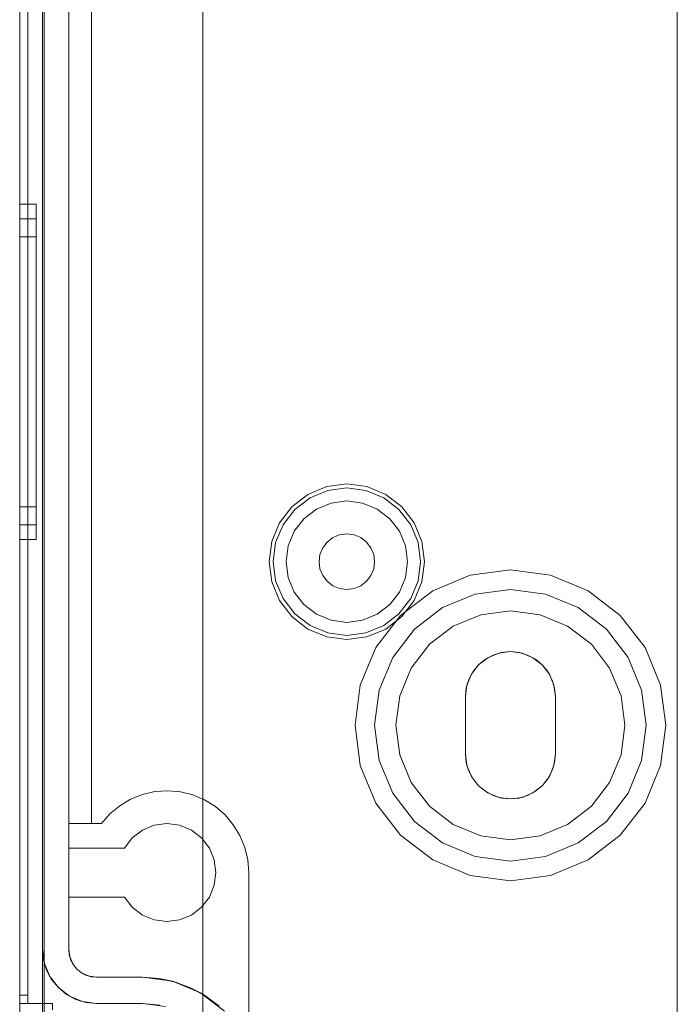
# Model space of a CAD drawing. Extents: x -620 to 300, y 62 to 1112.
# Tile 125 of 226: x 38.617 to 39.421, y 364.764 to 365.968. Entities that reach past the tile are written whole.
import ezdxf
from ezdxf.lldxf.tags import DXFTag

# ---------------------------------------------------------------- set-up
doc = ezdxf.new("R2010")
doc.units = 0
doc.layers.get('0').update_dxf_attribs({"lineweight": 13})
doc.layers.add('60- 61 allgemeine Ausstattung- 4 Terrassen', color=9, linetype='Continuous', lineweight=9, true_color=0x808080)
doc.layers.add('70 -71 Achsen- 1 Gebäudeachsen', color=7, linetype='STRICHPUNKT2-A06CPVSFL0', lineweight=18)
tags = doc.linetypes.add('STRICHPUNKT2-A06CPVSFL0', pattern=[12.7, 6.35, -3.175, 0, -3.175]).pattern_tags.tags
tags[10:11] = [DXFTag(74, 4), DXFTag(75, 0), DXFTag(340, '0'), DXFTag(46, 0.0), DXFTag(50, 0.0), DXFTag(44, 0.0), DXFTag(45, 0.0)]
tags[8:9] = [DXFTag(74, 4), DXFTag(75, 0), DXFTag(340, '0'), DXFTag(46, 0.0), DXFTag(50, 0.0), DXFTag(44, 0.0), DXFTag(45, 0.0)]
tags[6:7] = [DXFTag(74, 4), DXFTag(75, 0), DXFTag(340, '0'), DXFTag(46, 0.0), DXFTag(50, 0.0), DXFTag(44, 0.0), DXFTag(45, 0.0)]
tags[4:5] = [DXFTag(74, 4), DXFTag(75, 0), DXFTag(340, '0'), DXFTag(46, 0.0), DXFTag(50, 0.0), DXFTag(44, 0.0), DXFTag(45, 0.0)]

# ---------------------------------------------------------------- blocks, each defined once
blk = doc.blocks.new('Referenz-A06CPVSGL0')
at = {"layer": '60- 61 allgemeine Ausstattung- 4 Terrassen', "color": 0}
blk.add_line((38.8415, 214.0534), (38.8415, 376.4532), dxfattribs=at)
at = {"layer": '70 -71 Achsen- 1 Gebäudeachsen', "color": 0, "linetype": 'STRICHPUNKT2-A06CPVSFL0', "ltscale": 0.18}
blk.add_line((39.4215, 1084.3934), (39.4215, 84.9534), dxfattribs=at)
blk = doc.blocks.new('Blockreferenz-A06CPVZ2L0')
at = {"color": 9, "linetype": 'ByBlock', "lineweight": -2, "ltscale": 0.13, "true_color": 0xc1c9c4}
for p, q in [((38.6174, 367.9553), (38.6174, 364.6553)), ((38.6174, 364.6553), (38.6174, 367.9553)), ((38.6454, 364.6553), (38.6454, 367.9553)), ((38.6174, 364.7753), (38.6174, 367.8353)), ((38.6274, 364.7753), (38.6274, 367.8353)), ((38.6454, 367.7793), (38.6454, 364.8313)), ((38.6774, 364.8313), (38.6774, 367.7793)), ((38.6174, 366.3053), (38.6174, 364.7753)), ((38.6174, 366.3053), (38.6174, 364.7653)), ((38.6174, 364.7653), (38.6174, 366.3053)), ((38.6274, 364.7753), (38.6274, 366.3053)), ((38.6274, 364.7653), (38.6274, 366.3053)), ((38.6274, 366.3053), (38.6274, 364.7653)), ((38.6774, 366.0403), (38.6774, 364.9853)), ((38.7054, 366.0403), (38.7054, 365.007)), ((38.7054, 364.9853), (38.7054, 366.0403)), ((38.6474, 364.6553), (38.6474, 366.0053)), ((38.6374, 365.7423), (38.6174, 365.7423)), ((38.6174, 365.7423), (38.6174, 365.7353)), ((38.6174, 365.7353), (38.6174, 365.7423)), ((38.6374, 365.7384), (38.6374, 365.7423)), ((38.6374, 365.7384), (38.6374, 365.7423)), ((38.6374, 365.7267), (38.6374, 365.7384)), ((38.6374, 365.7267), (38.6374, 365.7384)), ((38.6174, 365.7353), (38.6174, 365.7148)), ((38.6174, 365.7148), (38.6174, 365.7353)), ((38.6374, 365.7078), (38.6374, 365.7267)), ((38.6374, 365.7078), (38.6374, 365.7267)), ((38.6374, 365.7243), (38.6174, 365.7243)), ((38.6174, 365.7243), (38.6174, 365.7179)), ((38.6174, 365.7179), (38.6174, 365.7243)), ((38.6174, 365.7179), (38.6174, 365.6992)), ((38.6174, 365.6992), (38.6174, 365.7179)), ((38.6174, 365.7148), (38.6174, 365.6823)), ((38.6174, 365.6823), (38.6174, 365.7148)), ((38.6374, 365.7207), (38.6374, 365.7243)), ((38.6374, 365.7207), (38.6374, 365.7243)), ((38.6374, 365.7101), (38.6374, 365.7207)), ((38.6374, 365.7101), (38.6374, 365.7207)), ((38.6174, 365.7023), (38.6174, 365.6967)), ((38.6374, 365.7023), (38.6174, 365.7023)), ((38.6174, 365.6967), (38.6174, 365.7023)), ((38.6374, 365.6928), (38.6374, 365.7101)), ((38.6374, 365.6928), (38.6374, 365.7101)), ((38.6374, 365.6823), (38.6374, 365.7078)), ((38.6374, 365.6823), (38.6374, 365.7078)), ((38.6374, 365.6967), (38.6374, 365.7023)), ((38.6374, 365.6967), (38.6374, 365.7023)), ((38.6174, 365.6992), (38.6174, 365.6695)), ((38.6174, 365.6695), (38.6174, 365.6992)), ((38.6174, 365.6967), (38.6174, 365.6802)), ((38.6174, 365.6802), (38.6174, 365.6967)), ((38.6374, 365.6802), (38.6374, 365.6967)), ((38.6374, 365.6802), (38.6374, 365.6967)), ((38.6374, 365.6695), (38.6374, 365.6928)), ((38.6374, 365.6695), (38.6374, 365.6928)), ((38.6174, 365.6823), (38.6174, 365.6398)), ((38.6174, 365.6398), (38.6174, 365.6823)), ((38.6174, 365.6802), (38.6174, 365.654)), ((38.6174, 365.654), (38.6174, 365.6802)), ((38.6374, 365.6512), (38.6374, 365.6823)), ((38.6374, 365.6512), (38.6374, 365.6823)), ((38.6374, 365.654), (38.6374, 365.6802)), ((38.6374, 365.654), (38.6374, 365.6802)), ((38.6174, 365.6695), (38.6174, 365.6308)), ((38.6174, 365.6308), (38.6174, 365.6695)), ((38.6374, 365.6412), (38.6374, 365.6695)), ((38.6374, 365.6412), (38.6374, 365.6695)), ((38.6174, 365.654), (38.6174, 365.6198)), ((38.6174, 365.6198), (38.6174, 365.654)), ((38.6374, 365.6198), (38.6374, 365.654)), ((38.6374, 365.6198), (38.6374, 365.654)), ((38.6374, 365.6157), (38.6374, 365.6512)), ((38.6374, 365.6157), (38.6374, 365.6512)), ((38.6374, 365.6089), (38.6374, 365.6412)), ((38.6374, 365.6089), (38.6374, 365.6412)), ((38.6174, 365.6398), (38.6174, 365.5904)), ((38.6174, 365.5904), (38.6174, 365.6398)), ((38.6174, 365.6308), (38.6174, 365.5857)), ((38.6174, 365.5857), (38.6174, 365.6308)), ((38.6174, 365.6198), (38.6174, 365.58)), ((38.6174, 365.58), (38.6174, 365.6198)), ((38.6374, 365.58), (38.6374, 365.6198)), ((38.6374, 365.58), (38.6374, 365.6198)), ((38.6374, 365.5773), (38.6374, 365.6157)), ((38.6374, 365.5773), (38.6374, 365.6157)), ((38.6374, 365.5738), (38.6374, 365.6089)), ((38.6374, 365.5738), (38.6374, 365.6089)), ((38.6174, 365.5904), (38.6174, 365.5373)), ((38.6174, 365.5373), (38.6174, 365.5904)), ((38.6174, 365.5857), (38.6174, 365.5373)), ((38.6174, 365.5373), (38.6174, 365.5857)), ((38.6174, 365.58), (38.6174, 365.5373)), ((38.6174, 365.5373), (38.6174, 365.58)), ((38.6374, 365.5373), (38.6374, 365.58)), ((38.6374, 365.5373), (38.6374, 365.58)), ((38.6374, 365.5373), (38.6374, 365.5773)), ((38.6374, 365.5373), (38.6374, 365.5773)), ((38.6374, 365.5373), (38.6374, 365.5738)), ((38.6374, 365.5373), (38.6374, 365.5738)), ((38.6174, 365.5373), (38.6174, 365.4889)), ((38.6174, 365.5373), (38.6174, 365.4842)), ((38.6174, 365.5373), (38.6174, 365.4946)), ((38.6174, 365.4889), (38.6174, 365.5373)), ((38.6174, 365.4842), (38.6174, 365.5373)), ((38.6174, 365.4946), (38.6174, 365.5373)), ((38.6374, 365.5008), (38.6374, 365.5373)), ((38.6374, 365.4973), (38.6374, 365.5373)), ((38.6374, 365.4946), (38.6374, 365.5373)), ((38.6374, 365.5008), (38.6374, 365.5373)), ((38.6374, 365.4973), (38.6374, 365.5373)), ((38.6374, 365.4946), (38.6374, 365.5373)), ((38.6374, 365.4657), (38.6374, 365.5008)), ((38.6374, 365.4657), (38.6374, 365.5008)), ((38.6374, 365.4588), (38.6374, 365.4973)), ((38.6374, 365.4588), (38.6374, 365.4973)), ((38.6174, 365.4946), (38.6174, 365.4548)), ((38.6174, 365.4548), (38.6174, 365.4946)), ((38.6174, 365.4889), (38.6174, 365.4438)), ((38.6174, 365.4438), (38.6174, 365.4889)), ((38.6174, 365.4842), (38.6174, 365.4348)), ((38.6174, 365.4348), (38.6174, 365.4842)), ((38.6374, 365.4548), (38.6374, 365.4946)), ((38.6374, 365.4548), (38.6374, 365.4946)), ((38.6374, 365.4334), (38.6374, 365.4657)), ((38.6374, 365.4334), (38.6374, 365.4657)), ((38.6174, 365.4548), (38.6174, 365.4206)), ((38.6174, 365.4206), (38.6174, 365.4548)), ((38.6374, 365.4234), (38.6374, 365.4588)), ((38.6374, 365.4234), (38.6374, 365.4588)), ((38.6374, 365.4206), (38.6374, 365.4548)), ((38.6374, 365.4206), (38.6374, 365.4548)), ((38.6174, 365.4438), (38.6174, 365.4051)), ((38.6174, 365.4051), (38.6174, 365.4438)), ((38.6174, 365.4348), (38.6174, 365.3923)), ((38.6174, 365.3923), (38.6174, 365.4348)), ((38.6374, 365.4051), (38.6374, 365.4334)), ((38.6374, 365.4051), (38.6374, 365.4334)), ((38.6174, 365.4206), (38.6174, 365.3944)), ((38.6174, 365.3944), (38.6174, 365.4206)), ((38.6374, 365.3923), (38.6374, 365.4234)), ((38.6374, 365.3923), (38.6374, 365.4234)), ((38.6374, 365.3944), (38.6374, 365.4206)), ((38.6374, 365.3944), (38.6374, 365.4206)), ((38.6174, 365.4051), (38.6174, 365.3754)), ((38.6174, 365.3754), (38.6174, 365.4051)), ((38.6374, 365.3818), (38.6374, 365.4051)), ((38.6374, 365.3818), (38.6374, 365.4051)), ((39.0174, 365.4003), (38.9928, 365.3971)), ((39.042, 365.3971), (39.0174, 365.4003)), ((38.6174, 365.3944), (38.6174, 365.3779)), ((38.6174, 365.3779), (38.6174, 365.3944)), ((38.6174, 365.3923), (38.6174, 365.3598)), ((38.6174, 365.3598), (38.6174, 365.3923)), ((38.6374, 365.3779), (38.6374, 365.3944)), ((38.6374, 365.3779), (38.6374, 365.3944)), ((38.6374, 365.3668), (38.6374, 365.3923)), ((38.6374, 365.3668), (38.6374, 365.3923)), ((38.9928, 365.3971), (38.9699, 365.3876)), ((38.9724, 365.3833), (38.9941, 365.3923)), ((38.9941, 365.3923), (39.0174, 365.3954)), ((39.0174, 365.3954), (39.0407, 365.3923)), ((39.0407, 365.3923), (39.0625, 365.3833)), ((39.0649, 365.3876), (39.042, 365.3971)), ((38.6174, 365.3779), (38.6174, 365.3723)), ((38.6174, 365.3723), (38.6174, 365.3779)), ((38.6374, 365.3645), (38.6374, 365.3818)), ((38.6374, 365.3645), (38.6374, 365.3818)), ((38.6374, 365.3723), (38.6374, 365.3779)), ((38.6374, 365.3723), (38.6374, 365.3779)), ((38.9699, 365.3876), (38.9502, 365.3725)), ((38.9537, 365.369), (38.9724, 365.3833)), ((38.9982, 365.377), (38.9803, 365.3696)), ((38.9982, 365.377), (38.9803, 365.3696)), ((39.0174, 365.3795), (38.9982, 365.377)), ((39.0174, 365.3795), (38.9982, 365.377)), ((39.0366, 365.377), (39.0174, 365.3795)), ((39.0366, 365.377), (39.0174, 365.3795)), ((39.0545, 365.3696), (39.0366, 365.377)), ((39.0545, 365.3696), (39.0366, 365.377)), ((39.0625, 365.3833), (39.0811, 365.369)), ((39.0846, 365.3725), (39.0649, 365.3876)), ((38.6174, 365.3754), (38.6174, 365.3567)), ((38.6174, 365.3567), (38.6174, 365.3754)), ((38.6174, 365.3723), (38.6374, 365.3723)), ((38.6374, 365.3479), (38.6374, 365.3668)), ((38.6374, 365.3479), (38.6374, 365.3668)), ((38.6374, 365.3539), (38.6374, 365.3645)), ((38.6374, 365.3539), (38.6374, 365.3645)), ((38.9502, 365.3725), (38.9351, 365.3528)), ((38.9394, 365.3504), (38.9537, 365.369)), ((38.9803, 365.3696), (38.965, 365.3578)), ((38.9803, 365.3696), (38.965, 365.3578)), ((39.0699, 365.3578), (39.0545, 365.3696)), ((39.0699, 365.3578), (39.0545, 365.3696)), ((39.0811, 365.369), (39.0955, 365.3504)), ((39.0997, 365.3528), (39.0846, 365.3725)), ((38.6174, 365.3598), (38.6174, 365.3393)), ((38.6174, 365.3393), (38.6174, 365.3598)), ((38.6174, 365.3567), (38.6174, 365.3503)), ((38.6174, 365.3503), (38.6174, 365.3567)), ((38.6374, 365.3503), (38.6374, 365.3539)), ((38.6374, 365.3503), (38.6374, 365.3539)), ((38.9351, 365.3528), (38.9257, 365.3299)), ((38.965, 365.3578), (38.9532, 365.3424)), ((38.965, 365.3578), (38.9532, 365.3424)), ((39.0817, 365.3424), (39.0699, 365.3578)), ((39.0817, 365.3424), (39.0699, 365.3578)), ((39.1092, 365.3299), (39.0997, 365.3528)), ((38.6174, 365.3503), (38.6374, 365.3503)), ((38.6374, 365.3362), (38.6374, 365.3479)), ((38.6374, 365.3362), (38.6374, 365.3479)), ((38.9304, 365.3286), (38.9394, 365.3504)), ((38.9532, 365.3424), (38.9458, 365.3245)), ((38.9532, 365.3424), (38.9458, 365.3245)), ((39.0891, 365.3245), (39.0817, 365.3424)), ((39.0891, 365.3245), (39.0817, 365.3424)), ((39.0955, 365.3504), (39.1045, 365.3286)), ((38.6174, 365.3393), (38.6174, 365.3323)), ((38.6174, 365.3323), (38.6174, 365.3393)), ((38.6174, 365.3323), (38.6374, 365.3323)), ((38.6374, 365.3323), (38.6374, 365.3362)), ((38.6374, 365.3323), (38.6374, 365.3362)), ((38.9257, 365.3299), (38.9224, 365.3053)), ((38.9273, 365.3053), (38.9304, 365.3286)), ((38.9934, 365.3293), (38.988, 365.3223)), ((38.988, 365.3223), (38.9934, 365.3293)), ((39.0004, 365.3347), (38.9934, 365.3293)), ((38.9934, 365.3293), (39.0004, 365.3347)), ((39.0086, 365.3381), (39.0004, 365.3347)), ((39.0004, 365.3347), (39.0086, 365.3381)), ((39.0174, 365.3393), (39.0086, 365.3381)), ((39.0086, 365.3381), (39.0174, 365.3393)), ((39.0262, 365.3381), (39.0174, 365.3393)), ((39.0174, 365.3393), (39.0262, 365.3381)), ((39.0344, 365.3347), (39.0262, 365.3381)), ((39.0262, 365.3381), (39.0344, 365.3347)), ((39.0415, 365.3293), (39.0344, 365.3347)), ((39.0344, 365.3347), (39.0415, 365.3293)), ((39.0469, 365.3223), (39.0415, 365.3293)), ((39.0415, 365.3293), (39.0469, 365.3223)), ((39.1045, 365.3286), (39.1075, 365.3053)), ((39.1124, 365.3053), (39.1092, 365.3299)), ((38.9458, 365.3245), (38.9432, 365.3053)), ((38.9458, 365.3245), (38.9432, 365.3053)), ((38.988, 365.3223), (38.9846, 365.3141)), ((38.9846, 365.3141), (38.988, 365.3223)), ((39.0503, 365.3141), (39.0469, 365.3223)), ((39.0469, 365.3223), (39.0503, 365.3141)), ((39.0916, 365.3053), (39.0891, 365.3245)), ((39.0916, 365.3053), (39.0891, 365.3245)), ((38.9224, 365.3053), (38.9257, 365.2807)), ((38.9304, 365.282), (38.9273, 365.3053)), ((38.9432, 365.3053), (38.9458, 365.2861)), ((38.9432, 365.3053), (38.9458, 365.2861)), ((38.9846, 365.3141), (38.9834, 365.3053)), ((38.9834, 365.3053), (38.9846, 365.3141)), ((38.9834, 365.3053), (38.9846, 365.2965)), ((38.9846, 365.2965), (38.9834, 365.3053)), ((39.0514, 365.3053), (39.0503, 365.3141)), ((39.0503, 365.3141), (39.0514, 365.3053)), ((39.0503, 365.2965), (39.0514, 365.3053)), ((39.0514, 365.3053), (39.0503, 365.2965)), ((39.0891, 365.2861), (39.0916, 365.3053)), ((39.0891, 365.2861), (39.0916, 365.3053)), ((39.1075, 365.3053), (39.1045, 365.282)), ((39.1092, 365.2807), (39.1124, 365.3053)), ((38.9846, 365.2965), (38.988, 365.2883)), ((38.988, 365.2883), (38.9846, 365.2965)), ((39.0469, 365.2883), (39.0503, 365.2965)), ((39.0503, 365.2965), (39.0469, 365.2883)), ((39.2174, 365.2953), (39.1682, 365.2888)), ((39.2174, 365.2953), (39.1682, 365.2888)), ((39.2666, 365.2888), (39.2174, 365.2953)), ((39.2666, 365.2888), (39.2174, 365.2953)), ((38.9257, 365.2807), (38.9351, 365.2578)), ((38.9394, 365.2602), (38.9304, 365.282)), ((38.9458, 365.2861), (38.9532, 365.2682)), ((38.9458, 365.2861), (38.9532, 365.2682)), ((38.988, 365.2883), (38.9934, 365.2813)), ((38.9934, 365.2813), (38.988, 365.2883)), ((38.9934, 365.2813), (39.0004, 365.2759)), ((39.0004, 365.2759), (38.9934, 365.2813)), ((39.0344, 365.2759), (39.0415, 365.2813)), ((39.0415, 365.2813), (39.0344, 365.2759)), ((39.0415, 365.2813), (39.0469, 365.2883)), ((39.0469, 365.2883), (39.0415, 365.2813)), ((39.0817, 365.2682), (39.0891, 365.2861)), ((39.0817, 365.2682), (39.0891, 365.2861)), ((39.1045, 365.282), (39.0955, 365.2602)), ((39.0997, 365.2578), (39.1092, 365.2807)), ((39.1682, 365.2888), (39.1224, 365.2698)), ((39.1682, 365.2888), (39.1224, 365.2698)), ((39.3124, 365.2698), (39.2666, 365.2888)), ((39.3124, 365.2698), (39.2666, 365.2888)), ((38.9532, 365.2682), (38.965, 365.2528)), ((38.9532, 365.2682), (38.965, 365.2528)), ((39.0004, 365.2759), (39.0086, 365.2725)), ((39.0086, 365.2725), (39.0004, 365.2759)), ((39.0086, 365.2725), (39.0174, 365.2713)), ((39.0174, 365.2713), (39.0086, 365.2725)), ((39.0174, 365.2713), (39.0262, 365.2725)), ((39.0262, 365.2725), (39.0174, 365.2713)), ((39.0262, 365.2725), (39.0344, 365.2759)), ((39.0344, 365.2759), (39.0262, 365.2725)), ((39.0699, 365.2528), (39.0817, 365.2682)), ((39.0699, 365.2528), (39.0817, 365.2682)), ((39.1224, 365.2698), (39.0831, 365.2396)), ((39.1224, 365.2698), (39.0831, 365.2396)), ((39.1745, 365.2656), (39.2174, 365.2713)), ((39.2174, 365.2713), (39.1745, 365.2656)), ((39.2174, 365.2713), (39.2604, 365.2656)), ((39.2604, 365.2656), (39.2174, 365.2713)), ((39.3518, 365.2396), (39.3124, 365.2698)), ((39.3518, 365.2396), (39.3124, 365.2698)), ((38.9351, 365.2578), (38.9502, 365.2381)), ((38.9537, 365.2416), (38.9394, 365.2602)), ((39.0955, 365.2602), (39.0811, 365.2416)), ((39.0846, 365.2381), (39.0997, 365.2578)), ((39.1344, 365.2491), (39.1745, 365.2656)), ((39.1745, 365.2656), (39.1344, 365.2491)), ((39.2604, 365.2656), (39.3004, 365.2491)), ((39.3004, 365.2491), (39.2604, 365.2656)), ((38.965, 365.2528), (38.9803, 365.241)), ((38.965, 365.2528), (38.9803, 365.241)), ((39.0545, 365.241), (39.0699, 365.2528)), ((39.0545, 365.241), (39.0699, 365.2528)), ((39.1, 365.2227), (39.1344, 365.2491)), ((39.1344, 365.2491), (39.1, 365.2227)), ((39.2174, 365.2453), (39.1812, 365.2405)), ((39.1812, 365.2405), (39.2174, 365.2453)), ((39.2537, 365.2405), (39.2174, 365.2453)), ((39.2174, 365.2453), (39.2537, 365.2405)), ((39.3004, 365.2491), (39.3348, 365.2227)), ((39.3348, 365.2227), (39.3004, 365.2491)), ((38.9502, 365.2381), (38.9699, 365.223)), ((38.9724, 365.2273), (38.9537, 365.2416)), ((38.9803, 365.241), (38.9982, 365.2336)), ((38.9803, 365.241), (38.9982, 365.2336)), ((38.9982, 365.2336), (39.0174, 365.2311)), ((38.9982, 365.2336), (39.0174, 365.2311)), ((39.0174, 365.2311), (39.0366, 365.2336)), ((39.0174, 365.2311), (39.0366, 365.2336)), ((39.0366, 365.2336), (39.0545, 365.241)), ((39.0366, 365.2336), (39.0545, 365.241)), ((39.0831, 365.2396), (39.0529, 365.2003)), ((39.0831, 365.2396), (39.0529, 365.2003)), ((39.0811, 365.2416), (39.0625, 365.2273)), ((39.0649, 365.223), (39.0846, 365.2381)), ((39.1812, 365.2405), (39.1474, 365.2265)), ((39.1474, 365.2265), (39.1812, 365.2405)), ((39.2874, 365.2265), (39.2537, 365.2405)), ((39.2537, 365.2405), (39.2874, 365.2265)), ((39.382, 365.2003), (39.3518, 365.2396)), ((39.382, 365.2003), (39.3518, 365.2396)), ((38.9699, 365.223), (38.9928, 365.2135)), ((38.9941, 365.2183), (38.9724, 365.2273)), ((39.0625, 365.2273), (39.0407, 365.2183)), ((39.042, 365.2135), (39.0649, 365.223)), ((39.0737, 365.1883), (39.1, 365.2227)), ((39.1, 365.2227), (39.0737, 365.1883)), ((39.1474, 365.2265), (39.1184, 365.2043)), ((39.1184, 365.2043), (39.1474, 365.2265)), ((39.3164, 365.2043), (39.2874, 365.2265)), ((39.2874, 365.2265), (39.3164, 365.2043)), ((39.3348, 365.2227), (39.3612, 365.1883)), ((39.3612, 365.1883), (39.3348, 365.2227)), ((38.9928, 365.2135), (39.0174, 365.2103)), ((39.0174, 365.2152), (38.9941, 365.2183)), ((39.0407, 365.2183), (39.0174, 365.2152)), ((39.0174, 365.2103), (39.042, 365.2135)), ((39.0529, 365.2003), (39.0339, 365.1545)), ((39.0529, 365.2003), (39.0339, 365.1545)), ((39.1184, 365.2043), (39.0962, 365.1753)), ((39.0962, 365.1753), (39.1184, 365.2043)), ((39.2032, 365.1934), (39.2174, 365.1953)), ((39.2174, 365.1953), (39.2032, 365.1934)), ((39.2067, 365.1942), (39.2174, 365.1953)), ((39.2174, 365.1953), (39.2067, 365.1942)), ((39.2174, 365.1953), (39.2282, 365.1942)), ((39.2282, 365.1942), (39.2174, 365.1953)), ((39.2174, 365.1953), (39.2317, 365.1934)), ((39.2317, 365.1934), (39.2174, 365.1953)), ((39.3387, 365.1753), (39.3164, 365.2043)), ((39.3164, 365.2043), (39.3387, 365.1753)), ((39.4009, 365.1545), (39.382, 365.2003)), ((39.4009, 365.1545), (39.382, 365.2003)), ((39.0571, 365.1483), (39.0737, 365.1883)), ((39.0737, 365.1883), (39.0571, 365.1483)), ((39.1785, 365.1792), (39.1899, 365.1879)), ((39.1899, 365.1879), (39.1785, 365.1792)), ((39.1785, 365.1792), (39.1869, 365.186)), ((39.1869, 365.186), (39.1785, 365.1792)), ((39.1869, 365.186), (39.1964, 365.1911)), ((39.1964, 365.1911), (39.1869, 365.186)), ((39.1899, 365.1879), (39.2032, 365.1934)), ((39.2032, 365.1934), (39.1899, 365.1879)), ((39.1964, 365.1911), (39.2067, 365.1942)), ((39.2067, 365.1942), (39.1964, 365.1911)), ((39.2282, 365.1942), (39.2385, 365.1911)), ((39.2385, 365.1911), (39.2282, 365.1942)), ((39.2317, 365.1934), (39.2449, 365.1879)), ((39.2449, 365.1879), (39.2317, 365.1934)), ((39.2385, 365.1911), (39.248, 365.186)), ((39.248, 365.186), (39.2385, 365.1911)), ((39.2449, 365.1879), (39.2563, 365.1792)), ((39.2563, 365.1792), (39.2449, 365.1879)), ((39.248, 365.186), (39.2563, 365.1792)), ((39.2563, 365.1792), (39.248, 365.186)), ((39.3612, 365.1883), (39.3778, 365.1483)), ((39.3778, 365.1483), (39.3612, 365.1883)), ((39.0962, 365.1753), (39.0822, 365.1415)), ((39.0822, 365.1415), (39.0962, 365.1753)), ((39.1698, 365.1678), (39.1785, 365.1792)), ((39.1785, 365.1792), (39.1698, 365.1678)), ((39.1717, 365.1709), (39.1785, 365.1792)), ((39.1785, 365.1792), (39.1717, 365.1709)), ((39.2563, 365.1792), (39.2632, 365.1709)), ((39.2632, 365.1709), (39.2563, 365.1792)), ((39.2563, 365.1792), (39.2651, 365.1678)), ((39.2651, 365.1678), (39.2563, 365.1792)), ((39.3527, 365.1415), (39.3387, 365.1753)), ((39.3387, 365.1753), (39.3527, 365.1415)), ((39.1635, 365.151), (39.1666, 365.1613)), ((39.1666, 365.1613), (39.1635, 365.151)), ((39.1643, 365.1545), (39.1698, 365.1678)), ((39.1698, 365.1678), (39.1643, 365.1545)), ((39.1666, 365.1613), (39.1717, 365.1709)), ((39.1717, 365.1709), (39.1666, 365.1613)), ((39.2632, 365.1709), (39.2682, 365.1613)), ((39.2682, 365.1613), (39.2632, 365.1709)), ((39.2651, 365.1678), (39.2705, 365.1545)), ((39.2705, 365.1545), (39.2651, 365.1678)), ((39.2682, 365.1613), (39.2714, 365.151)), ((39.2714, 365.151), (39.2682, 365.1613)), ((39.0339, 365.1545), (39.0274, 365.1053)), ((39.0339, 365.1545), (39.0274, 365.1053)), ((39.0514, 365.1053), (39.0571, 365.1483)), ((39.0571, 365.1483), (39.0514, 365.1053)), ((39.1624, 365.1403), (39.1643, 365.1545)), ((39.1643, 365.1545), (39.1624, 365.1403)), ((39.1624, 365.1403), (39.1635, 365.151)), ((39.1635, 365.151), (39.1624, 365.1403)), ((39.2705, 365.1545), (39.2724, 365.1403)), ((39.2724, 365.1403), (39.2705, 365.1545)), ((39.2714, 365.151), (39.2724, 365.1403)), ((39.2724, 365.1403), (39.2714, 365.151)), ((39.3778, 365.1483), (39.3834, 365.1053)), ((39.3834, 365.1053), (39.3778, 365.1483)), ((39.4074, 365.1053), (39.4009, 365.1545)), ((39.4074, 365.1053), (39.4009, 365.1545)), ((39.0822, 365.1415), (39.0774, 365.1053)), ((39.0774, 365.1053), (39.0822, 365.1415)), ((39.1624, 365.1053), (39.1624, 365.1403)), ((39.1624, 365.1403), (39.1624, 365.1053)), ((39.1624, 365.1403), (39.1624, 365.1403)), ((39.1624, 365.0703), (39.1624, 365.1403)), ((39.1624, 365.1403), (39.1624, 365.0703)), ((39.1624, 365.1403), (39.1624, 365.1403)), ((39.2724, 365.1403), (39.2724, 365.1053)), ((39.2724, 365.1053), (39.2724, 365.1403)), ((39.2724, 365.1403), (39.2724, 365.1403)), ((39.2724, 365.1403), (39.2724, 365.0703)), ((39.2724, 365.0703), (39.2724, 365.1403)), ((39.2724, 365.1403), (39.2724, 365.1403)), ((39.3574, 365.1053), (39.3527, 365.1415)), ((39.3527, 365.1415), (39.3574, 365.1053)), ((39.0274, 365.1053), (39.0339, 365.0561)), ((39.0274, 365.1053), (39.0339, 365.0561)), ((39.0571, 365.0623), (39.0514, 365.1053)), ((39.0514, 365.1053), (39.0571, 365.0623)), ((39.0774, 365.1053), (39.0822, 365.0691)), ((39.0822, 365.0691), (39.0774, 365.1053)), ((39.1624, 365.0703), (39.1624, 365.1053)), ((39.1624, 365.1053), (39.1624, 365.0703)), ((39.2724, 365.1053), (39.2724, 365.0703)), ((39.2724, 365.0703), (39.2724, 365.1053)), ((39.3527, 365.0691), (39.3574, 365.1053)), ((39.3574, 365.1053), (39.3527, 365.0691)), ((39.3834, 365.1053), (39.3778, 365.0623)), ((39.3778, 365.0623), (39.3834, 365.1053)), ((39.4009, 365.0561), (39.4074, 365.1053)), ((39.4009, 365.0561), (39.4074, 365.1053)), ((39.0822, 365.0691), (39.0962, 365.0353)), ((39.0962, 365.0353), (39.0822, 365.0691)), ((39.1635, 365.0596), (39.1624, 365.0703)), ((39.1624, 365.0703), (39.1635, 365.0596)), ((39.1624, 365.0703), (39.1624, 365.0703)), ((39.1643, 365.0561), (39.1624, 365.0703)), ((39.1624, 365.0703), (39.1643, 365.0561)), ((39.1624, 365.0703), (39.1624, 365.0703)), ((39.2724, 365.0703), (39.2705, 365.0561)), ((39.2705, 365.0561), (39.2724, 365.0703)), ((39.2724, 365.0703), (39.2714, 365.0596)), ((39.2714, 365.0596), (39.2724, 365.0703)), ((39.2724, 365.0703), (39.2724, 365.0703)), ((39.2724, 365.0703), (39.2724, 365.0703)), ((39.3387, 365.0353), (39.3527, 365.0691)), ((39.3527, 365.0691), (39.3387, 365.0353)), ((39.0339, 365.0561), (39.0529, 365.0103)), ((39.0339, 365.0561), (39.0529, 365.0103)), ((39.0737, 365.0223), (39.0571, 365.0623)), ((39.0571, 365.0623), (39.0737, 365.0223)), ((39.1666, 365.0493), (39.1635, 365.0596)), ((39.1635, 365.0596), (39.1666, 365.0493)), ((39.1698, 365.0428), (39.1643, 365.0561)), ((39.1643, 365.0561), (39.1698, 365.0428)), ((39.2705, 365.0561), (39.2651, 365.0428)), ((39.2651, 365.0428), (39.2705, 365.0561)), ((39.2714, 365.0596), (39.2682, 365.0493)), ((39.2682, 365.0493), (39.2714, 365.0596)), ((39.3778, 365.0623), (39.3612, 365.0223)), ((39.3612, 365.0223), (39.3778, 365.0623)), ((39.382, 365.0103), (39.4009, 365.0561)), ((39.382, 365.0103), (39.4009, 365.0561)), ((39.1717, 365.0397), (39.1666, 365.0493)), ((39.1666, 365.0493), (39.1717, 365.0397)), ((39.1785, 365.0314), (39.1698, 365.0428)), ((39.1698, 365.0428), (39.1785, 365.0314)), ((39.1785, 365.0314), (39.1717, 365.0397)), ((39.1717, 365.0397), (39.1785, 365.0314)), ((39.2651, 365.0428), (39.2563, 365.0314)), ((39.2563, 365.0314), (39.2651, 365.0428)), ((39.2632, 365.0397), (39.2563, 365.0314)), ((39.2563, 365.0314), (39.2632, 365.0397)), ((39.2682, 365.0493), (39.2632, 365.0397)), ((39.2632, 365.0397), (39.2682, 365.0493)), ((39.0962, 365.0353), (39.1184, 365.0063)), ((39.1184, 365.0063), (39.0962, 365.0353)), ((39.1869, 365.0246), (39.1785, 365.0314)), ((39.1785, 365.0314), (39.1869, 365.0246)), ((39.1899, 365.0227), (39.1785, 365.0314)), ((39.1785, 365.0314), (39.1899, 365.0227)), ((39.2563, 365.0314), (39.2449, 365.0227)), ((39.2449, 365.0227), (39.2563, 365.0314)), ((39.2563, 365.0314), (39.248, 365.0246)), ((39.248, 365.0246), (39.2563, 365.0314)), ((39.3164, 365.0063), (39.3387, 365.0353)), ((39.3387, 365.0353), (39.3164, 365.0063)), ((38.7397, 365.007), (38.7531, 365.015)), ((38.7531, 365.015), (38.7397, 365.007)), ((38.7531, 365.015), (38.7676, 365.0208)), ((38.7676, 365.0208), (38.7531, 365.015)), ((38.7676, 365.0208), (38.7828, 365.0242)), ((38.7828, 365.0242), (38.7676, 365.0208)), ((38.7828, 365.0242), (38.7984, 365.0253)), ((38.7984, 365.0253), (38.7828, 365.0242)), ((38.7984, 365.0253), (38.8139, 365.0239)), ((38.8139, 365.0239), (38.7984, 365.0253)), ((38.8139, 365.0239), (38.829, 365.0202)), ((38.829, 365.0202), (38.8139, 365.0239)), ((38.829, 365.0202), (38.8434, 365.0141)), ((38.8434, 365.0141), (38.829, 365.0202)), ((39.1, 364.9879), (39.0737, 365.0223)), ((39.0737, 365.0223), (39.1, 364.9879)), ((39.1964, 365.0195), (39.1869, 365.0246)), ((39.1869, 365.0246), (39.1964, 365.0195)), ((39.2032, 365.0172), (39.1899, 365.0227)), ((39.1899, 365.0227), (39.2032, 365.0172)), ((39.2067, 365.0164), (39.1964, 365.0195)), ((39.1964, 365.0195), (39.2067, 365.0164)), ((39.2174, 365.0153), (39.2032, 365.0172)), ((39.2032, 365.0172), (39.2174, 365.0153)), ((39.2174, 365.0153), (39.2067, 365.0164)), ((39.2067, 365.0164), (39.2174, 365.0153)), ((39.2317, 365.0172), (39.2174, 365.0153)), ((39.2174, 365.0153), (39.2317, 365.0172)), ((39.2282, 365.0164), (39.2174, 365.0153)), ((39.2174, 365.0153), (39.2282, 365.0164)), ((39.2385, 365.0195), (39.2282, 365.0164)), ((39.2282, 365.0164), (39.2385, 365.0195)), ((39.2449, 365.0227), (39.2317, 365.0172)), ((39.2317, 365.0172), (39.2449, 365.0227)), ((39.248, 365.0246), (39.2385, 365.0195)), ((39.2385, 365.0195), (39.248, 365.0246)), ((39.3612, 365.0223), (39.3348, 364.9879)), ((39.3348, 364.9879), (39.3612, 365.0223)), ((38.7054, 365.007), (38.7054, 364.997)), ((38.7277, 364.997), (38.7397, 365.007)), ((38.7397, 365.007), (38.7277, 364.997)), ((38.8434, 365.0141), (38.8567, 365.0059)), ((38.8567, 365.0059), (38.8434, 365.0141)), ((38.8567, 365.0059), (38.8685, 364.9957)), ((38.8685, 364.9957), (38.8567, 365.0059)), ((39.0529, 365.0103), (39.0831, 364.9709)), ((39.0529, 365.0103), (39.0831, 364.9709)), ((39.1184, 365.0063), (39.1474, 364.9841)), ((39.1474, 364.9841), (39.1184, 365.0063)), ((39.2874, 364.9841), (39.3164, 365.0063)), ((39.3164, 365.0063), (39.2874, 364.9841)), ((39.3518, 364.9709), (39.382, 365.0103)), ((39.3518, 364.9709), (39.382, 365.0103)), ((38.7054, 364.997), (38.7054, 364.9853)), ((38.7174, 364.9853), (38.7277, 364.997)), ((38.7277, 364.997), (38.7174, 364.9853)), ((38.8685, 364.9957), (38.8785, 364.9838)), ((38.8785, 364.9838), (38.8685, 364.9957)), ((38.7174, 364.9853), (38.6774, 364.9853)), ((38.6774, 364.9853), (38.6774, 364.9553)), ((38.6774, 364.9853), (38.7054, 364.9853)), ((38.6774, 364.9853), (38.6774, 364.9853)), ((38.7054, 364.9853), (38.7174, 364.9853)), ((38.7054, 364.9853), (38.7054, 364.9853)), ((38.7174, 364.9853), (38.7174, 364.9853)), ((38.7819, 364.9833), (38.7674, 364.9773)), ((38.7674, 364.9773), (38.7819, 364.9833)), ((38.7974, 364.9853), (38.7819, 364.9833)), ((38.7819, 364.9833), (38.7974, 364.9853)), ((38.813, 364.9833), (38.7974, 364.9853)), ((38.7974, 364.9853), (38.813, 364.9833)), ((38.8274, 364.9773), (38.813, 364.9833)), ((38.813, 364.9833), (38.8274, 364.9773)), ((38.8785, 364.9838), (38.8867, 364.9704)), ((38.8867, 364.9704), (38.8785, 364.9838)), ((39.1344, 364.9615), (39.1, 364.9879)), ((39.1, 364.9879), (39.1344, 364.9615)), ((39.1474, 364.9841), (39.1812, 364.9701)), ((39.1812, 364.9701), (39.1474, 364.9841)), ((39.2537, 364.9701), (39.2874, 364.9841)), ((39.2874, 364.9841), (39.2537, 364.9701)), ((39.3348, 364.9879), (39.3004, 364.9615)), ((39.3004, 364.9615), (39.3348, 364.9879)), ((38.755, 364.9677), (38.7455, 364.9553)), ((38.7455, 364.9553), (38.755, 364.9677)), ((38.7674, 364.9773), (38.755, 364.9677)), ((38.755, 364.9677), (38.7674, 364.9773)), ((38.8398, 364.9677), (38.8274, 364.9773)), ((38.8274, 364.9773), (38.8398, 364.9677)), ((38.8494, 364.9553), (38.8398, 364.9677)), ((38.8398, 364.9677), (38.8494, 364.9553)), ((38.8867, 364.9704), (38.8926, 364.956)), ((38.8926, 364.956), (38.8867, 364.9704)), ((39.0831, 364.9709), (39.1224, 364.9408)), ((39.0831, 364.9709), (39.1224, 364.9408)), ((39.1812, 364.9701), (39.2174, 364.9653)), ((39.2174, 364.9653), (39.1812, 364.9701)), ((39.2174, 364.9653), (39.2537, 364.9701)), ((39.2537, 364.9701), (39.2174, 364.9653)), ((39.3124, 364.9408), (39.3518, 364.9709)), ((39.3124, 364.9408), (39.3518, 364.9709)), ((38.6774, 364.9553), (38.6774, 364.8953)), ((38.7455, 364.9553), (38.6774, 364.9553)), ((38.6774, 364.9553), (38.7455, 364.9553)), ((38.6774, 364.9553), (38.6774, 364.9553)), ((38.7455, 364.9553), (38.7455, 364.9553)), ((38.8554, 364.9408), (38.8494, 364.9553)), ((38.8494, 364.9553), (38.8554, 364.9408)), ((38.8926, 364.956), (38.8962, 364.9408)), ((38.8962, 364.9408), (38.8926, 364.956)), ((39.1745, 364.945), (39.1344, 364.9615)), ((39.1344, 364.9615), (39.1745, 364.945)), ((39.3004, 364.9615), (39.2604, 364.945)), ((39.2604, 364.945), (39.3004, 364.9615)), ((39.2174, 364.9393), (39.1745, 364.945)), ((39.1745, 364.945), (39.2174, 364.9393)), ((39.2604, 364.945), (39.2174, 364.9393)), ((39.2174, 364.9393), (39.2604, 364.945)), ((38.8574, 364.9253), (38.8554, 364.9408)), ((38.8554, 364.9408), (38.8574, 364.9253)), ((38.8962, 364.9408), (38.8974, 364.9253)), ((38.8974, 364.9253), (38.8962, 364.9408)), ((39.1224, 364.9408), (39.1682, 364.9218)), ((39.1224, 364.9408), (39.1682, 364.9218)), ((39.2666, 364.9218), (39.3124, 364.9408)), ((39.2666, 364.9218), (39.3124, 364.9408)), ((38.8554, 364.9098), (38.8574, 364.9253)), ((38.8574, 364.9253), (38.8554, 364.9098)), ((38.8974, 364.9253), (38.8974, 364.7124)), ((38.8974, 364.7306), (38.8974, 364.9253)), ((38.8974, 364.9253), (38.8974, 364.9253)), ((39.1682, 364.9218), (39.2174, 364.9153)), ((39.1682, 364.9218), (39.2174, 364.9153)), ((39.2174, 364.9153), (39.2666, 364.9218)), ((39.2174, 364.9153), (39.2666, 364.9218)), ((38.8494, 364.8953), (38.8554, 364.9098)), ((38.8554, 364.9098), (38.8494, 364.8953)), ((38.6774, 364.8953), (38.7455, 364.8953)), ((38.6774, 364.8953), (38.6774, 364.8313)), ((38.7455, 364.8953), (38.6774, 364.8953)), ((38.6774, 364.8953), (38.6774, 364.8953)), ((38.7455, 364.8953), (38.755, 364.8829)), ((38.755, 364.8829), (38.7455, 364.8953)), ((38.7455, 364.8953), (38.7455, 364.8953)), ((38.8398, 364.8829), (38.8494, 364.8953)), ((38.8494, 364.8953), (38.8398, 364.8829)), ((38.755, 364.8829), (38.7674, 364.8733)), ((38.7674, 364.8733), (38.755, 364.8829)), ((38.8274, 364.8733), (38.8398, 364.8829)), ((38.8398, 364.8829), (38.8274, 364.8733)), ((38.7674, 364.8733), (38.7819, 364.8673)), ((38.7819, 364.8673), (38.7674, 364.8733)), ((38.813, 364.8673), (38.8274, 364.8733)), ((38.8274, 364.8733), (38.813, 364.8673)), ((38.7819, 364.8673), (38.7974, 364.8653)), ((38.7974, 364.8653), (38.7819, 364.8673)), ((38.7974, 364.8653), (38.813, 364.8673)), ((38.813, 364.8673), (38.7974, 364.8653)), ((38.6454, 364.8313), (38.6477, 364.8142)), ((38.6454, 364.8313), (38.6467, 364.8184)), ((38.6454, 364.8313), (38.6454, 364.6553)), ((38.6467, 364.8184), (38.6454, 364.8313)), ((38.6454, 364.8313), (38.6454, 364.8313)), ((38.6786, 364.8225), (38.6774, 364.8313)), ((38.6774, 364.8313), (38.6781, 364.8247)), ((38.6774, 364.8313), (38.6774, 364.8313)), ((38.6785, 364.8234), (38.6781, 364.8247)), ((38.6781, 364.8247), (38.6786, 364.8225)), ((38.6791, 364.8211), (38.6785, 364.8234)), ((38.6786, 364.8225), (38.68, 364.8183)), ((38.682, 364.8143), (38.6786, 364.8225)), ((38.6467, 364.8184), (38.6477, 364.8142)), ((38.6504, 364.806), (38.6467, 364.8184)), ((38.6477, 364.8142), (38.6543, 364.7983)), ((38.6477, 364.8142), (38.6504, 364.806)), ((38.68, 364.8183), (38.6791, 364.8211)), ((38.6814, 364.8157), (38.68, 364.8183)), ((38.68, 364.8183), (38.682, 364.8143)), ((38.6825, 364.8136), (38.6814, 364.8157)), ((38.682, 364.8143), (38.6832, 364.8124)), ((38.6874, 364.8073), (38.682, 364.8143)), ((38.6832, 364.8124), (38.6825, 364.8136)), ((38.6832, 364.8124), (38.6874, 364.8073)), ((38.6504, 364.806), (38.6543, 364.7983)), ((38.6565, 364.7946), (38.6504, 364.806)), ((38.6543, 364.7983), (38.6648, 364.7846)), ((38.6543, 364.7983), (38.6565, 364.7946)), ((38.6944, 364.8019), (38.6874, 364.8073)), ((38.6874, 364.8073), (38.6925, 364.803)), ((38.6937, 364.8024), (38.6925, 364.803)), ((38.6925, 364.803), (38.6944, 364.8019)), ((38.6958, 364.8013), (38.6937, 364.8024)), ((38.6944, 364.8019), (38.6984, 364.7999)), ((38.7026, 364.7985), (38.6944, 364.8019)), ((38.6984, 364.7999), (38.6958, 364.8013)), ((38.7013, 364.799), (38.6984, 364.7999)), ((38.6984, 364.7999), (38.7026, 364.7985)), ((38.7035, 364.7983), (38.7013, 364.799)), ((38.7026, 364.7985), (38.7048, 364.798)), ((38.7114, 364.7973), (38.7026, 364.7985)), ((38.7048, 364.798), (38.7035, 364.7983)), ((38.6565, 364.7946), (38.6648, 364.7846)), ((38.6648, 364.7846), (38.6565, 364.7946)), ((38.7048, 364.798), (38.7114, 364.7973)), ((38.7674, 364.7973), (38.7114, 364.7973)), ((38.7114, 364.7973), (38.7674, 364.7973)), ((38.7114, 364.7973), (38.7114, 364.7973)), ((38.7674, 364.7973), (38.8042, 364.7925)), ((38.7879, 364.7958), (38.7674, 364.7973)), ((38.7674, 364.7973), (38.7879, 364.7958)), ((38.7674, 364.7973), (38.7674, 364.7973)), ((38.8042, 364.7925), (38.7879, 364.7958)), ((38.7879, 364.7958), (38.8079, 364.7914)), ((38.8042, 364.7925), (38.8384, 364.7783)), ((38.8079, 364.7914), (38.8042, 364.7925)), ((38.8271, 364.7841), (38.8079, 364.7914)), ((38.6174, 364.7753), (38.6174, 364.7733)), ((38.6224, 364.7753), (38.6174, 364.7753)), ((38.6224, 364.7753), (38.6174, 364.7753)), ((38.6174, 364.7727), (38.6174, 364.7753)), ((38.6274, 364.7753), (38.6224, 364.7753)), ((38.6274, 364.7753), (38.6224, 364.7753)), ((38.6274, 364.7733), (38.6274, 364.7753)), ((38.6274, 364.7733), (38.6274, 364.7753)), ((38.6648, 364.7846), (38.6784, 364.7741)), ((38.6648, 364.7846), (38.6748, 364.7764)), ((38.6748, 364.7764), (38.6648, 364.7846)), ((38.6748, 364.7764), (38.6784, 364.7741)), ((38.6862, 364.7703), (38.6748, 364.7764)), ((38.6784, 364.7741), (38.6943, 364.7675)), ((38.6784, 364.7741), (38.6862, 364.7703)), ((38.8384, 364.7783), (38.8271, 364.7841)), ((38.8271, 364.7841), (38.845, 364.7742)), ((38.845, 364.7742), (38.8384, 364.7783)), ((38.8384, 364.7783), (38.8678, 364.7557)), ((38.8614, 364.7618), (38.845, 364.7742)), ((38.6174, 364.7733), (38.6174, 364.7715)), ((38.6174, 364.7703), (38.6174, 364.7727)), ((38.6174, 364.7715), (38.6174, 364.7697)), ((38.6174, 364.7682), (38.6174, 364.7703)), ((38.6174, 364.7697), (38.6174, 364.7682)), ((38.6174, 364.7682), (38.6174, 364.767)), ((38.6174, 364.7666), (38.6174, 364.7682)), ((38.6174, 364.767), (38.6174, 364.7661)), ((38.6174, 364.7656), (38.6174, 364.7666)), ((38.6174, 364.7661), (38.6174, 364.7655)), ((38.6174, 364.7653), (38.6174, 364.7656)), ((38.6174, 364.7655), (38.6174, 364.7653)), ((38.6174, 364.7653), (38.6224, 364.7653)), ((38.6174, 364.7653), (38.6274, 364.7653)), ((38.6174, 364.7653), (38.6174, 364.7575)), ((38.6224, 364.7653), (38.6174, 364.7653)), ((38.6174, 364.7653), (38.6174, 364.7653)), ((38.6174, 364.7575), (38.6174, 364.7653)), ((38.6174, 364.7653), (38.6274, 364.7653)), ((38.6224, 364.7653), (38.6274, 364.7653)), ((38.6274, 364.7653), (38.6224, 364.7653)), ((38.6274, 364.7715), (38.6274, 364.7733)), ((38.6274, 364.7715), (38.6274, 364.7733)), ((38.6274, 364.7697), (38.6274, 364.7715)), ((38.6274, 364.7697), (38.6274, 364.7715)), ((38.6274, 364.7682), (38.6274, 364.7697)), ((38.6274, 364.7682), (38.6274, 364.7697)), ((38.6274, 364.767), (38.6274, 364.7682)), ((38.6274, 364.767), (38.6274, 364.7682)), ((38.6274, 364.7661), (38.6274, 364.767)), ((38.6274, 364.7661), (38.6274, 364.767)), ((38.6274, 364.7655), (38.6274, 364.7661)), ((38.6274, 364.7655), (38.6274, 364.7661)), ((38.6274, 364.7653), (38.6274, 364.7655)), ((38.6274, 364.7653), (38.6274, 364.7655)), ((38.6574, 364.7653), (38.6274, 364.7653)), ((38.6274, 364.7653), (38.6274, 364.7653)), ((38.6274, 364.7653), (38.6274, 364.7653)), ((38.6274, 364.7653), (38.6274, 364.7653)), ((38.6274, 364.7653), (38.6274, 364.7653)), ((38.6274, 364.7653), (38.6274, 364.7653)), ((38.6574, 364.7653), (38.6274, 364.7653)), ((38.6274, 364.7653), (38.6274, 364.7653)), ((38.6574, 364.7575), (38.6574, 364.7653)), ((38.6574, 364.7575), (38.6574, 364.7653)), ((38.6574, 364.7653), (38.6574, 364.7653)), ((38.6862, 364.7703), (38.6943, 364.7675)), ((38.6985, 364.7666), (38.6862, 364.7703)), ((38.6943, 364.7675), (38.7114, 364.7653)), ((38.6943, 364.7675), (38.6985, 364.7666)), ((38.6985, 364.7666), (38.7114, 364.7653)), ((38.7114, 364.7653), (38.6985, 364.7666)), ((38.7114, 364.7653), (38.7674, 364.7653)), ((38.7284, 364.7653), (38.7114, 364.7653)), ((38.7114, 364.7653), (38.7114, 364.7653)), ((38.7475, 364.7653), (38.7284, 364.7653)), ((38.7674, 364.7653), (38.7475, 364.7653)), ((38.7674, 364.7653), (38.7959, 364.7616)), ((38.7889, 364.7632), (38.7674, 364.7653)), ((38.7674, 364.7653), (38.7674, 364.7653))]:
    blk.add_line(p, q, dxfattribs=at)

msp = doc.modelspace()

# ---------------------------------------------------------------- block references
at = {"color": 8, "lineweight": 13, "ltscale": 0.13, "true_color": 0x808080}
msp.add_blockref('Referenz-A06CPVSGL0', (0, 0), dxfattribs=at)
at = {"ltscale": 0.13}
msp.add_blockref('Blockreferenz-A06CPVZ2L0', (0, 0), dxfattribs=at)

doc.saveas('drawing.dxf')
